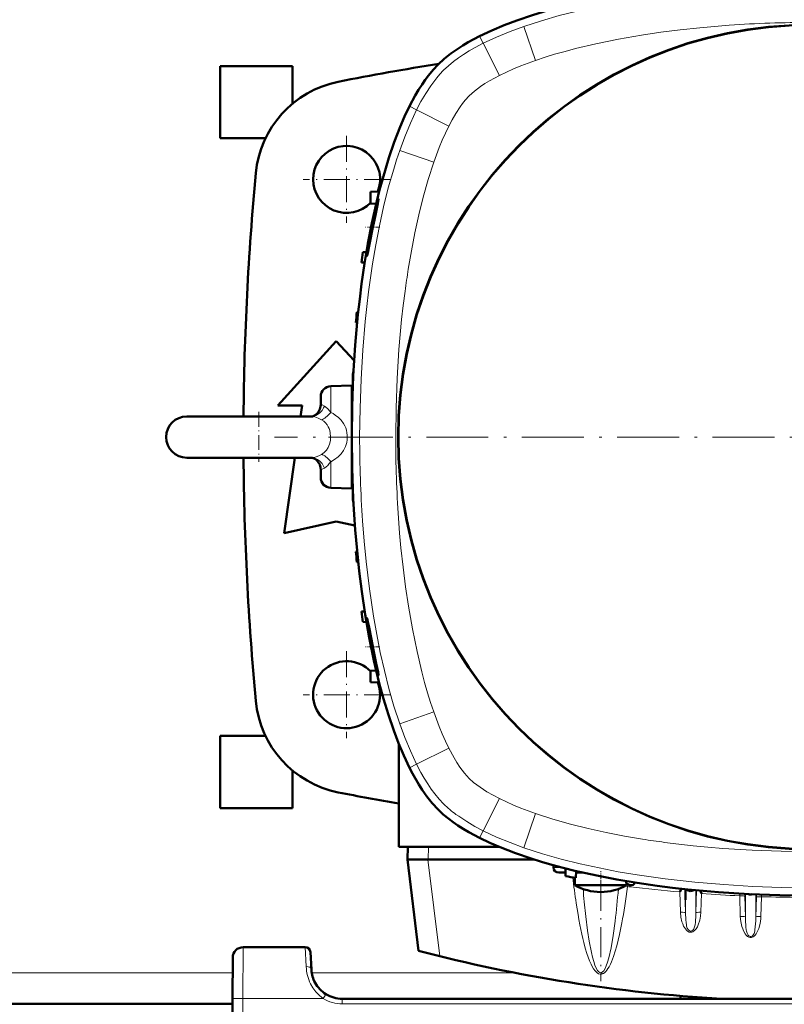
# Model space of a CAD drawing. Extents: x -1351 to 1763, y -1300 to 601.
# Tile 35 of 91: x 288 to 437, y -1127 to -936. Entities that reach past the tile are written whole.
import ezdxf

# ---------------------------------------------------------------- set-up
doc = ezdxf.new("R2010")
doc.units = 0
doc.linetypes.add('DASHDOT', pattern=[18.5, 12, -3, 0.5, -3])

msp = doc.modelspace()

# ---------------------------------------------------------------- linework, layer by layer
at = {"color": 7, "lineweight": 18}
for p, q in [((388.26, -944.26), (385.96, -937.65)), ((378.1, -940.92), (377.4, -939.55)), ((381.23, -947.18), (378.1, -940.92)), ((370.36, -946.21), (370.42, -946.15)), ((375.35, -951.12), (375.36, -951.1)), ((363.81, -953.14), (365.18, -953.83)), ((371.44, -956.97), (365.18, -953.83)), ((368.52, -964), (361.91, -961.7)), ((348.52, -1008.32), (348.52, -1007.47)), ((348.52, -1012.56), (348.52, -1008.32)), ((344.78, -1013.33), (344.76, -1013.33)), ((348.52, -1022.1), (348.52, -1027.19)), ((368.52, -1070.67), (361.91, -1072.97)), ((371.44, -1077.7), (365.18, -1080.83)), ((363.81, -1081.52), (365.18, -1080.83)), ((375.38, -1083.58), (375.36, -1083.56)), ((370.47, -1088.56), (370.42, -1088.51)), ((381.23, -1087.48), (378.1, -1093.74)), ((388.26, -1090.41), (385.96, -1097.02)), ((378.1, -1093.74), (377.4, -1095.12)), ((367.46, -1096.83), (367.39, -1099.33)), ((369.67, -1118.08), (367.36, -1099.33)), ((391.71, -1100.86), (393.37, -1100.86)), ((406.2, -1104.14), (406.1, -1104.54)), ((406.65, -1104.29), (406.61, -1104.63)), ((416.23, -1105.6), (416.35, -1109.55)), ((417.21, -1105.06), (417.34, -1109.64)), ((419.34, -1105.28), (419.34, -1109.64)), ((419.34, -1109.64), (419.47, -1105.29)), ((420.34, -1109.55), (420.45, -1105.92)), ((427.85, -1105.94), (427.85, -1106.35)), ((428.84, -1105.99), (428.85, -1106.44)), ((428.97, -1106), (428.97, -1110.47)), ((430.97, -1106.1), (430.97, -1110.47)), ((431.08, -1106.6), (431.09, -1106.1)), ((432.08, -1106.52), (432.09, -1106.14)), ((417.34, -1107.14), (417.34, -1109.64)), ((427.85, -1106.35), (427.97, -1110.38)), ((428.85, -1106.44), (428.97, -1110.47)), ((430.97, -1110.47), (431.08, -1106.6)), ((431.97, -1110.38), (432.08, -1106.52)), ((331.52, -1116.33), (331.48, -1126.28)), ((343.58, -1116.33), (343.76, -1120.07)), ((329.5, -1121.33), (233.7, -1121.33)), ((384.41, -1121.33), (344.83, -1121.33)), ((331.48, -1126.28), (331.1, -1198.33)), ((347.07, -1126.28), (331.48, -1126.28)), ((347.44, -1125.68), (347.07, -1126.28)), ((347.59, -1125.43), (347.44, -1125.68)), ((350.75, -1127.33), (350.75, -1126.33)), ((350.76, -1126.33), (350.75, -1126.33)), ((532.45, -1127.33), (350.75, -1127.33))]:
    msp.add_line(p, q, dxfattribs=at)
at = {"color": 7, "lineweight": 50}
for p, q in [((327.1, -959.33), (327.1, -945.33)), ((341.1, -945.33), (327.1, -945.33)), ((341.1, -945.33), (341.1, -952.63)), ((335.88, -959.33), (327.1, -959.33)), ((357.92, -969.67), (356.25, -969.75)), ((356.25, -972), (356.25, -969.75)), ((356.25, -972), (357.34, -972.04)), ((356.88, -975.77), (356.7, -976.63)), ((356.4, -976.66), (356.4, -976.63)), ((354.75, -981.46), (355.45, -981.43)), ((354.51, -983.46), (355.11, -983.48)), ((353.85, -993.07), (353.58, -993.08)), ((353.65, -995.09), (353.42, -995.08)), ((338.23, -1011.21), (349.6, -998.71)), ((349.6, -998.71), (353.06, -1002.5)), ((352.93, -1004.71), (352.86, -1004.71)), ((352.83, -1006.71), (352.78, -1006.71)), ((348.52, -1007.47), (352.59, -1007.33)), ((352.59, -1007.33), (352.59, -1017.24)), ((346.59, -1009.47), (346.59, -1010.14)), ((346.59, -1010.14), (346.59, -1010.93)), ((342.98, -1011.21), (338.23, -1011.21)), ((342.68, -1013.33), (342.98, -1011.21)), ((352.59, -1011.33), (352.67, -1011.33)), ((320.59, -1013.33), (341.31, -1013.33)), ((327.88, -1013.33), (320.59, -1013.33)), ((344.79, -1013.33), (327.88, -1013.33)), ((341.31, -1013.33), (344.78, -1013.33)), ((352.59, -1017.42), (352.59, -1027.33)), ((320.59, -1021.33), (341.31, -1021.33)), ((339.48, -1035.96), (341.54, -1021.33)), ((341.31, -1021.33), (344.78, -1021.33)), ((346.59, -1023.74), (346.59, -1025.19)), ((352.59, -1023.33), (352.67, -1023.34)), ((352.59, -1027.33), (348.52, -1027.19)), ((352.78, -1027.96), (352.83, -1027.96)), ((352.86, -1029.96), (352.93, -1029.96)), ((349.6, -1033.71), (339.48, -1035.96)), ((353.22, -1034.51), (349.6, -1033.71)), ((353.42, -1039.58), (353.65, -1039.57)), ((353.58, -1041.58), (353.85, -1041.59)), ((355.11, -1051.19), (354.51, -1051.21)), ((355.45, -1053.23), (354.75, -1053.21)), ((356.58, -1058.87), (356.4, -1058.03)), ((356.69, -1058), (356.7, -1058.03)), ((357.34, -1062.63), (356.25, -1062.67)), ((356.25, -1062.67), (356.25, -1064.92)), ((357.92, -1064.98), (356.25, -1064.92)), ((335.88, -1075.33), (327.1, -1075.33)), ((327.1, -1089.33), (327.1, -1075.33)), ((361.71, -1096.83), (361.71, -1076.84)), ((341.1, -1082.03), (341.1, -1089.33)), ((341.1, -1089.33), (327.1, -1089.33)), ((361.71, -1096.83), (381.15, -1096.83)), ((363.46, -1096.83), (363.39, -1099.33)), ((365.57, -1117.04), (363.39, -1099.33)), ((363.39, -1099.33), (367.36, -1099.33)), ((367.39, -1099.33), (367.36, -1099.33)), ((367.39, -1099.33), (388.04, -1099.33)), ((391.73, -1100.42), (391.71, -1100.86)), ((392.79, -1101.83), (394.07, -1101.83)), ((394.09, -1102.55), (394.04, -1101.03)), ((396.09, -1102.86), (396.14, -1101.55)), ((396.13, -1101.83), (396.28, -1101.83)), ((396.28, -1101.83), (396.51, -1101.83)), ((396.51, -1101.83), (396.56, -1101.83)), ((397.36, -1101.83), (396.56, -1101.83)), ((395.89, -1104.29), (395.89, -1102.83)), ((396.51, -1104.29), (395.89, -1104.29)), ((403.29, -1104.29), (396.51, -1104.29)), ((405.89, -1104.29), (403.29, -1104.29)), ((405.89, -1104.29), (405.89, -1103.84)), ((416.58, -1104.99), (416.23, -1105.6)), ((417.34, -1105.07), (417.34, -1107.14)), ((420.15, -1105.35), (420.45, -1105.92)), ((343.58, -1116.33), (331.52, -1116.33)), ((344.76, -1120.65), (344.58, -1117.28)), ((329.52, -1118.32), (329.48, -1126.28)), ((344.76, -1120.73), (344.76, -1120.65)), ((329.1, -1198.33), (329.48, -1126.28)), ((532.45, -1126.33), (350.75, -1126.33)), ((363.59, -1126.33), (363.6, -1126.33)), ((365.6, -1126.33), (366.6, -1126.33)), ((365.6, -1126.33), (366.6, -1126.33)), ((366.6, -1126.33), (505.6, -1126.33)), ((416.35, -1126.33), (416.35, -1125.77)), ((416.36, -1126.33), (416.36, -1125.77)), ((423.43, -1126.33), (423.43, -1126.28)), ((424.08, -1126.33), (424.08, -1126.32)), ((329.47, -1127.33), (233.73, -1127.33))]:
    msp.add_line(p, q, dxfattribs=at)
at = {"color": 7, "linetype": 'DASHDOT', "lineweight": 18, "ltscale": 0.422501}
for p, q in [((351.6, -958.88), (351.6, -975.78)), ((360.05, -967.33), (343.15, -967.33)), ((360.05, -1067.33), (343.15, -1067.33))]:
    msp.add_line(p, q, dxfattribs=at)
at = {"color": 7, "linetype": 'DASHDOT', "lineweight": 18, "ltscale": 0.069571}
msp.add_line((358.06, -976.63), (355.28, -976.63), dxfattribs=at)
at = {"color": 7, "linetype": 'DASHDOT', "lineweight": 18, "ltscale": 0.242285}
msp.add_line((334.59, -1012.45), (334.59, -1022.14), dxfattribs=at)
at = {"color": 7, "linetype": 'DASHDOT', "lineweight": 18}
msp.add_line((545.59, -1017.33), (337.59, -1017.33), dxfattribs=at)
at = {"color": 7, "linetype": 'DASHDOT', "lineweight": 18, "ltscale": 0.124352}
msp.add_line((348.11, -1017.33), (353.08, -1017.33), dxfattribs=at)
at = {"color": 7, "linetype": 'DASHDOT', "lineweight": 18, "ltscale": 0.06965}
msp.add_line((358.04, -1058.03), (355.26, -1058.03), dxfattribs=at)
at = {"color": 7, "linetype": 'DASHDOT', "lineweight": 18, "ltscale": 0.422498}
msp.add_line((351.6, -1058.88), (351.6, -1075.78), dxfattribs=at)
at = {"color": 7, "linetype": 'DASHDOT', "lineweight": 18, "ltscale": 0.073831}
msp.add_line((400.89, -1104.54), (400.89, -1101.59), dxfattribs=at)
at = {"color": 7, "linetype": 'DASHDOT', "lineweight": 18, "ltscale": 0.487851}
msp.add_line((400.89, -1103.4), (400.89, -1122.92), dxfattribs=at)
at = {"color": 7, "lineweight": 50}
for points in [[(377.4, -939.55), (379.77, -938.43), (382.18, -937.41), (384.63, -936.48), (387.67, -935.45), (390.77, -934.52), (393.87, -933.68), (396.06, -933.14), (398.26, -932.63), (402.7, -931.73), (407.15, -930.95), (411.62, -930.28), (415.6, -929.79), (419.58, -929.36), (423.58, -929.02), (426.57, -928.81), (429.58, -928.64), (435.58, -928.41), (441.59, -928.33)], [(369.33, -945.06), (370.54, -943.95), (371.82, -942.93), (373.16, -941.99), (374.17, -941.34), (375.2, -940.73), (377.4, -939.55)], [(363.81, -953.14), (364.91, -951.07), (365.55, -949.98), (366.23, -948.92), (366.85, -948.02), (367.5, -947.15), (368.38, -946.08), (369.33, -945.06)], [(352.59, -1017.33), (352.67, -1011.37), (352.89, -1005.42), (353.27, -999.47), (353.52, -996.5), (353.8, -993.53), (354.14, -990.57), (354.51, -987.61), (355.08, -983.68), (355.74, -979.76), (356.5, -975.85), (357.45, -971.58), (358, -969.35), (358.6, -967.14), (359.18, -965.13), (359.8, -963.14), (360.83, -960.12), (361.99, -957.14), (362.86, -955.12), (363.81, -953.14)], [(356.4, -976.63), (356.95, -974.13), (357.44, -972.16), (357.67, -971.38), (357.74, -971.18), (357.77, -971.13), (357.77, -971.12), (357.77, -971.12)], [(357.77, -971.12), (357.78, -971.12), (357.78, -971.13), (357.78, -971.13), (357.78, -971.14), (357.78, -971.16), (357.78, -971.23), (357.65, -971.99), (357.19, -974.25), (356.88, -975.77)], [(355.53, -982.2), (355.53, -982.2), (355.53, -982.2), (355.53, -982.19), (355.52, -982.18), (355.52, -982.13), (355.57, -981.59), (355.7, -980.59), (356.06, -978.42), (356.4, -976.66)], [(356.7, -976.63), (356.05, -979.9), (355.7, -981.61), (355.57, -982.13), (355.54, -982.19), (355.54, -982.2), (355.54, -982.2), (355.53, -982.2)], [(344.78, -1013.33), (344.96, -1013.31), (345.36, -1013.16), (345.8, -1012.84), (346.15, -1012.43), (346.41, -1011.93), (346.56, -1011.38), (346.59, -1010.93)], [(363.81, -1081.52), (362.69, -1079.15), (361.67, -1076.74), (360.74, -1074.3), (359.71, -1071.25), (358.78, -1068.16), (357.94, -1065.06), (357.4, -1062.86), (356.89, -1060.66), (355.99, -1056.23), (355.21, -1051.77), (354.55, -1047.31), (354.05, -1043.33), (353.63, -1039.34), (353.28, -1035.35), (353.07, -1032.35), (352.9, -1029.35), (352.67, -1023.34), (352.59, -1017.33)], [(344.78, -1021.33), (344.93, -1021.35), (345.31, -1021.48), (345.75, -1021.78), (346.11, -1022.18), (346.38, -1022.66), (346.55, -1023.22), (346.59, -1023.74)], [(356.4, -1058.03), (355.93, -1055.51), (355.62, -1053.51), (355.52, -1052.59), (355.53, -1052.48), (355.53, -1052.47), (355.53, -1052.47), (355.53, -1052.47), (355.53, -1052.47)], [(355.53, -1052.47), (355.54, -1052.47), (355.54, -1052.47), (355.54, -1052.48), (355.58, -1052.56), (355.73, -1053.21), (355.96, -1054.29), (356.69, -1058)], [(356.7, -1058.03), (357.36, -1061.27), (357.7, -1062.96), (357.78, -1063.47), (357.78, -1063.52), (357.78, -1063.53), (357.78, -1063.54), (357.78, -1063.54), (357.77, -1063.54)], [(357.77, -1063.54), (357.77, -1063.54), (357.77, -1063.54), (357.77, -1063.54), (357.76, -1063.53), (357.71, -1063.42), (357.45, -1062.53), (357.02, -1060.84), (356.58, -1058.87)], [(369.33, -1089.6), (368.21, -1088.39), (367.19, -1087.1), (366.25, -1085.76), (365.6, -1084.75), (364.38, -1082.63), (363.81, -1081.52)], [(377.4, -1095.12), (375.33, -1094.02), (374.24, -1093.38), (373.18, -1092.7), (372.28, -1092.08), (371.41, -1091.43), (370.34, -1090.55), (369.33, -1089.6)], [(441.59, -1106.33), (435.63, -1106.26), (429.68, -1106.03), (423.73, -1105.66), (420.76, -1105.41), (417.79, -1105.12), (414.83, -1104.79), (411.87, -1104.41), (407.94, -1103.84), (404.02, -1103.18), (400.11, -1102.43), (395.84, -1101.48), (393.62, -1100.92), (391.4, -1100.33), (389.4, -1099.75), (387.4, -1099.13), (384.38, -1098.09), (381.4, -1096.94), (379.39, -1096.06), (377.4, -1095.12)]]:
    msp.add_lwpolyline(points, dxfattribs=at)
at = {"color": 7, "lineweight": 18}
for points in [[(385.96, -937.65), (389.38, -936.53), (392.83, -935.54), (396.3, -934.66), (399.8, -933.88), (403.31, -933.18), (406.83, -932.56), (409.47, -932.15), (412.12, -931.77), (417.43, -931.13), (421.38, -930.75), (425.34, -930.43)], [(378.1, -940.92), (380.68, -939.71), (383.3, -938.63), (385.96, -937.65)], [(388.26, -944.26), (390.1, -943.64), (391.95, -943.06), (393.98, -942.48), (396.03, -941.93), (399.97, -941), (404.36, -940.1), (408.77, -939.33), (412.54, -938.77), (416.33, -938.29), (420.13, -937.89), (422.98, -937.63), (425.83, -937.42)], [(370.42, -946.15), (371.36, -945.28), (372.34, -944.47), (373.3, -943.76), (374.28, -943.1), (375.39, -942.41), (376.52, -941.76), (378.1, -940.92)], [(381.23, -947.18), (382.6, -946.52), (383.99, -945.9), (385.39, -945.32), (388.26, -944.26)], [(365.18, -953.83), (366.02, -952.24), (366.94, -950.69), (367.93, -949.16), (368.49, -948.4), (369.08, -947.64), (369.7, -946.91), (370.36, -946.21)], [(377.55, -949.33), (378.44, -948.74), (379.35, -948.19), (381.23, -947.18)], [(375.36, -951.1), (375.87, -950.63), (376.4, -950.18), (377.55, -949.33)], [(371.44, -956.97), (372.08, -955.74), (372.77, -954.55), (373.63, -953.23), (374.09, -952.59), (374.58, -951.97), (375.35, -951.12)], [(361.91, -961.7), (362.89, -959.04), (363.97, -956.42), (365.18, -953.83)], [(368.52, -964), (369.58, -961.13), (370.16, -959.72), (370.78, -958.33), (371.44, -956.97)], [(354.13, -1017.33), (354.2, -1011.72), (354.4, -1006.11), (354.74, -1000.5), (355.22, -994.9), (355.52, -992.01), (355.87, -989.13), (356.23, -986.43), (356.64, -983.73), (357.26, -980.03), (357.97, -976.34), (358.78, -972.67), (359.69, -968.98), (360.73, -965.33), (361.3, -963.51), (361.91, -961.7)], [(363.56, -984.76), (364.16, -981.22), (364.83, -977.7), (365.6, -974.2), (366.46, -970.76), (367.42, -967.36), (368.52, -964)], [(361.13, -1017.33), (361.2, -1011.65), (361.41, -1005.98), (361.76, -1000.31), (362, -997.42), (362.28, -994.55), (362.59, -991.77), (362.94, -989.01)], [(344.78, -1013.33), (345.2, -1013.29), (345.6, -1013.17), (345.98, -1012.98), (346.43, -1012.63), (346.83, -1012.19), (347.15, -1011.67), (347.32, -1011.31)], [(347.32, -1011.31), (346.87, -1011.08), (346.67, -1011.03), (346.62, -1011.01), (346.6, -1010.97), (346.59, -1010.93)], [(347.32, -1011.31), (347.87, -1011.77), (348.39, -1012.38), (348.52, -1012.56)], [(351, -1014.71), (350.55, -1014.08), (350.02, -1013.53), (349.41, -1013.05), (348.98, -1012.79), (348.53, -1012.56)], [(344.78, -1013.33), (345.09, -1013.36), (345.42, -1013.42), (346.09, -1013.66), (346.75, -1013.98)], [(348.5, -1017.33), (348.43, -1016.5), (348.33, -1016.08), (348.2, -1015.68), (348.04, -1015.32), (347.84, -1014.99), (347.53, -1014.59), (347.16, -1014.26), (346.75, -1013.98)], [(346.75, -1020.69), (347.26, -1020.33), (347.7, -1019.87), (348.04, -1019.33), (348.3, -1018.71), (348.45, -1018.03), (348.5, -1017.33)], [(348.53, -1022.11), (349.27, -1021.7), (349.95, -1021.19), (350.54, -1020.59), (351.03, -1019.92), (351.39, -1019.17), (351.63, -1018.37)], [(346.75, -1020.69), (346.22, -1020.95), (345.69, -1021.16), (345.22, -1021.29), (344.78, -1021.33)], [(344.78, -1021.33), (345.09, -1021.35), (345.4, -1021.42), (345.7, -1021.53), (345.98, -1021.68), (346.44, -1022.03), (346.83, -1022.47), (347.15, -1022.99), (347.32, -1023.35)], [(348.52, -1022.1), (348.24, -1022.48), (347.94, -1022.83), (347.63, -1023.12), (347.32, -1023.35)], [(347.32, -1023.35), (346.87, -1023.58), (346.65, -1023.64), (346.59, -1023.74)], [(361.91, -1072.97), (360.79, -1069.55), (359.8, -1066.1), (358.92, -1062.62), (358.14, -1059.13), (357.44, -1055.62), (356.82, -1052.1), (356.41, -1049.45), (356.03, -1046.81), (355.39, -1041.5), (355.01, -1037.54), (354.7, -1033.58)], [(368.52, -1070.67), (367.9, -1068.83), (367.32, -1066.98), (366.74, -1064.94), (366.19, -1062.9), (365.26, -1058.95), (364.36, -1054.57), (363.59, -1050.16), (363.03, -1046.38), (362.55, -1042.6), (362.15, -1038.8), (361.89, -1035.95), (361.68, -1033.09)], [(371.44, -1077.7), (370.78, -1076.33), (370.16, -1074.94), (369.58, -1073.53), (368.52, -1070.67)], [(365.18, -1080.83), (363.97, -1078.25), (362.89, -1075.63), (361.91, -1072.97)], [(373.59, -1081.38), (373, -1080.49), (372.45, -1079.58), (371.44, -1077.7)], [(370.42, -1088.51), (369.54, -1087.57), (368.73, -1086.59), (368.02, -1085.63), (367.36, -1084.65), (366.67, -1083.54), (366.02, -1082.41), (365.18, -1080.83)], [(375.36, -1083.56), (374.89, -1083.06), (374.44, -1082.53), (373.59, -1081.38)], [(381.23, -1087.48), (380.01, -1086.84), (378.81, -1086.15), (377.49, -1085.3), (376.85, -1084.84), (376.23, -1084.35), (375.38, -1083.58)], [(388.26, -1090.41), (385.39, -1089.34), (383.98, -1088.76), (382.59, -1088.14), (381.23, -1087.48)], [(378.1, -1093.74), (376.47, -1092.88), (374.89, -1091.95), (373.34, -1090.93), (372.82, -1090.56)], [(409.02, -1095.37), (405.48, -1094.77), (401.97, -1094.09), (398.46, -1093.32), (395.03, -1092.47), (391.62, -1091.5), (388.26, -1090.41)], [(385.96, -1097.02), (383.3, -1096.04), (380.68, -1094.95), (378.1, -1093.74)], [(441.59, -1097.79), (435.91, -1097.72), (430.24, -1097.52), (424.57, -1097.16), (421.68, -1096.92), (418.81, -1096.64), (416.03, -1096.33), (413.27, -1095.99)], [(441.59, -1104.79), (435.98, -1104.72), (430.37, -1104.53), (424.76, -1104.19), (419.16, -1103.71), (416.27, -1103.4), (413.39, -1103.06), (410.69, -1102.69), (407.99, -1102.29), (404.29, -1101.67), (400.6, -1100.95), (396.93, -1100.15), (393.24, -1099.23), (389.59, -1098.2), (387.77, -1097.63), (385.96, -1097.02)], [(397.7, -1107.5), (398.01, -1110.4), (398.35, -1113.09), (398.67, -1115.15)], [(428.85, -1106.44), (428.85, -1106.43), (428.83, -1106.42), (428.73, -1106.39), (428.58, -1106.37), (427.85, -1106.35)], [(431.08, -1106.6), (431.08, -1106.6), (431.1, -1106.59), (431.2, -1106.55), (431.4, -1106.53), (432.08, -1106.52)], [(417.34, -1109.64), (417.34, -1109.63), (417.33, -1109.62), (417.26, -1109.6), (417.12, -1109.57), (416.74, -1109.55), (416.35, -1109.55)], [(416.35, -1109.55), (416.44, -1110.48), (416.65, -1111.38), (416.8, -1111.81), (416.98, -1112.24), (417.31, -1112.79), (417.51, -1113.02), (417.74, -1113.23), (418.04, -1113.38), (418.37, -1113.43), (418.57, -1113.4), (418.77, -1113.33), (419.11, -1113.09), (419.4, -1112.76), (419.64, -1112.37), (419.82, -1111.97), (420.12, -1111.09), (420.27, -1110.33), (420.34, -1109.55)], [(419.34, -1109.64), (419.35, -1109.63), (419.36, -1109.62), (419.43, -1109.6), (419.57, -1109.57), (419.95, -1109.55), (420.34, -1109.55)], [(401.22, -1121.51), (401.46, -1121.4), (401.67, -1121.25), (401.88, -1121.04), (402.07, -1120.81), (402.3, -1120.48), (402.51, -1120.13), (402.76, -1119.64), (402.99, -1119.14), (403.37, -1118.13), (403.71, -1117.1), (404, -1116.07), (404.55, -1113.84), (405.01, -1111.59)], [(401.48, -1120.89), (401.73, -1120.47), (401.97, -1119.91), (402.22, -1119.22), (402.45, -1118.39), (402.89, -1116.42), (403.3, -1114.05), (403.67, -1111.3)], [(417.44, -1111.52), (417.51, -1112.01), (417.56, -1112.26), (417.68, -1112.62)], [(418.26, -1113.19), (418.41, -1113.19), (418.56, -1113.15), (418.73, -1113.03), (418.87, -1112.87), (419.03, -1112.56), (419.14, -1112.21), (419.18, -1111.97), (419.25, -1111.49)], [(428.97, -1110.47), (428.96, -1110.46), (428.93, -1110.44), (428.73, -1110.4), (428.09, -1110.38), (427.97, -1110.38)], [(427.97, -1110.38), (428.07, -1111.34), (428.28, -1112.28), (428.43, -1112.73), (428.61, -1113.18), (428.92, -1113.75), (429.11, -1114), (429.34, -1114.22), (429.61, -1114.38), (429.89, -1114.46), (430.17, -1114.44), (430.43, -1114.34), (430.65, -1114.18), (430.85, -1113.98), (431.03, -1113.72), (431.2, -1113.45), (431.38, -1113.07), (431.53, -1112.67), (431.79, -1111.75), (431.94, -1110.81), (431.97, -1110.38)], [(430.06, -1114.26), (430.24, -1114.18), (430.4, -1114.05), (430.53, -1113.87), (430.63, -1113.68), (430.76, -1113.24), (430.81, -1112.95), (430.88, -1112.38), (430.95, -1111.19), (430.97, -1110.47)], [(430.97, -1110.47), (430.97, -1110.46), (430.98, -1110.45), (431.05, -1110.43), (431.19, -1110.4), (431.57, -1110.38), (431.97, -1110.38)], [(417.68, -1112.62), (417.83, -1112.9), (418.05, -1113.1), (418.26, -1113.19)], [(429.06, -1112.41), (429.12, -1112.93), (429.17, -1113.2), (429.28, -1113.59), (429.41, -1113.88), (429.51, -1114.01), (429.67, -1114.16), (429.87, -1114.25), (430.06, -1114.26)], [(397.62, -1115.44), (397.9, -1116.5), (398.22, -1117.55), (398.72, -1118.94), (399.02, -1119.62), (399.24, -1120.07), (399.5, -1120.5), (399.8, -1120.91), (399.99, -1121.13), (400.21, -1121.32), (400.46, -1121.47), (400.76, -1121.56), (401.07, -1121.56), (401.22, -1121.51)], [(398.67, -1115.15), (399.09, -1117.34), (399.31, -1118.28), (399.54, -1119.11), (399.78, -1119.82), (400.03, -1120.41), (400.28, -1120.85), (400.53, -1121.13), (400.7, -1121.24), (400.87, -1121.28), (401.04, -1121.26)], [(401.04, -1121.26), (401.26, -1121.13), (401.48, -1120.89)], [(344.61, -1123.41), (345.08, -1124.23), (345.66, -1125), (346.32, -1125.69), (347.07, -1126.28)], [(329.48, -1126.28), (329.48, -1126.28), (329.5, -1126.28), (329.7, -1126.28), (331.48, -1126.28)]]:
    msp.add_lwpolyline(points, dxfattribs=at)
at = {"color": 7, "lineweight": 50}
for radius in [80, 79.95]:
    msp.add_circle((441.59, -1017.33), radius, dxfattribs=at)
at = {"color": 7, "lineweight": 18}
for centre, radius, start, end in [((441.48, -1163.02), 226.15, 89.9722, 93.9686), ((541.91, -1012.86), 180.55, 171.0447, 172.4071), ((346.67, -1017.33), 5.07, 348.1426, 31.1932), ((588.01, -1017.41), 233.88, 179.9802, 183.9642), ((587.28, -1017.44), 226.15, 179.9722, 183.9686), ((385.65, -1073.05), 21.71, 225.6293, 233.7646), ((437.12, -917.01), 180.55, 261.0447, 262.4071), ((555.57, -1083.83), 161.22, 186.7462, 188.5467), ((406.55, -1103.26), 1.35, 234.6001, 250.4746), ((598.6, -1087.98), 201.85, 184.8456, 185.5494), ((241.5, -1091.57), 163.37, 353.0644, 355.2758), ((441.59, -805.97), 300.7, 263.3195, 265.1616), ((441.59, -805.97), 300.7, 265.9673, 267.3812), ((441.59, -805.97), 300.7, 268.1866, 269.5974), ((438.52, -1109.48), 21.17, 180.4253, 185.5172), ((397.56, -1109.45), 21.79, 354.6181, 359.5014), ((454.93, -1110.24), 25.96, 180.4973, 184.7844), ((352.21, -1119.69), 8.46, 182.6014, 206.0888), ((402.28, -1120.52), 1.45, 210.6768, 223.1147), ((350.75, -1120.32), 7.01, 238.2752, 269.9814)]:
    msp.add_arc(centre, radius, start, end, dxfattribs=at)
at = {"color": 7, "lineweight": 50}
for centre, radius, start, end in [((441.6, -1407.33), 468, 98.8666, 101.2889), ((353.9, -968), 20, 101.2889, 174.6592), ((351.6, -967.33), 6.5, 338.7784, 180), ((881.6, -1017.33), 550, 174.6592, 179.5833), ((351.6, -967.33), 6.5, 180, 315.6375), ((652.59, -1017.33), 300, 173.1319, 173.5165), ((652.59, -1017.33), 300, 175.3635, 175.7467), ((652.59, -1017.33), 300, 177.5881, 177.9704), ((348.59, -1009.47), 2, 92, 180), ((343.71, -1010.93), 2.88, 353.4422, 0.0264), ((320.59, -1017.33), 4, 90, 180), ((344.75, -1012.44), 0.896, 272.147, 283.9535), ((652.59, -1017.33), 300, 179.809, 179.9875), ((320.59, -1017.33), 4, 180, 270), ((652.59, -1017.33), 300, 180.0125, 180.191), ((881.6, -1017.33), 550, 180.4167, 185.3408), ((348.59, -1025.19), 2, 180, 268), ((652.59, -1017.33), 300, 182.0297, 182.4119), ((652.59, -1017.33), 300, 184.2533, 184.6365), ((652.59, -1017.33), 300, 186.4835, 186.8681), ((351.6, -1067.33), 6.5, 44.3624, 21.3297), ((353.9, -1066.66), 20, 185.3408, 258.7111), ((441.6, -627.33), 468, 258.7111, 260.171), ((441.59, -806.33), 300, 260.8898, 261.2765), ((400.89, -1095.63), 10, 240, 270), ((400.89, -1095.63), 10, 270, 300), ((406.73, -1103.29), 1, 191.0969, 330), ((418.34, -1104.43), 1, 222.1194, 306.2181), ((429.97, -1105.11), 1, 247.3376, 287.0166), ((331.52, -1118.33), 2, 90, 179.7), ((343.58, -1117.33), 1, 3, 90), ((441.59, -826.83), 300, 255.32, 266.6918), ((350.75, -1120.33), 6, 183.748, 208.7472), ((350.75, -1120.33), 6, 183.8433, 208.7473), ((350.75, -1120.33), 6, 208.7491, 238.2522), ((350.75, -1120.33), 6, 238.2564, 270)]:
    msp.add_arc(centre, radius, start, end, dxfattribs=at)
at = {"color": 7, "lineweight": 18}
for centre, major_axis, ratio, start_param, end_param in [((348.38, -1010.63), (-2.21, -3.33), 0.321049, 0.390344, 1.178217), ((348.38, -1024.03), (2.21, -3.33), 0.321038, 1.963366, 2.751241), ((396.6, -1100.83), (0, 1), 0.866025, 2.577763, 3.101963), ((401.13, -1060.23), (-0.19, -61.27), 0.120604, 0.577016, 0.762779), ((407.14, -1100.22), (-4.47, 0), 0.992546, 1.337092, 1.453325), ((400.74, -1059.82), (0.13, -61.72), 0.121044, 5.602064, 5.834263), ((343.76, -1120.7), (0.999, 0.052), 0.625417, 0.000123, 1.538026)]:
    msp.add_ellipse(centre, major_axis=major_axis, ratio=ratio, start_param=start_param, end_param=end_param, dxfattribs=at)
at = {"color": 7, "lineweight": 50}
msp.add_ellipse((392.87, -1100.83), major_axis=(1.14, 0.23), ratio=0.853683, start_param=2.936487, end_param=4.481103, dxfattribs=at)

doc.saveas('drawing.dxf')
